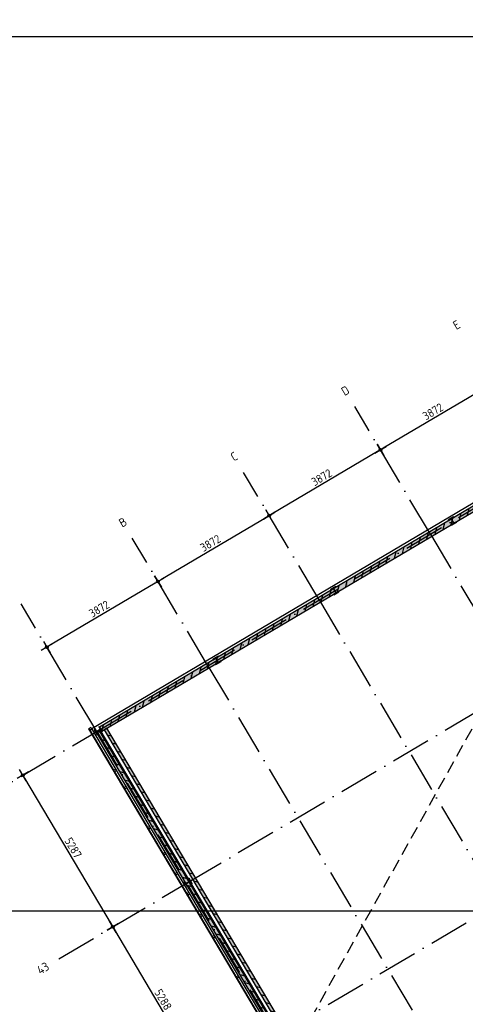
# Model space of a CAD drawing. Header units: millimetres. Extents: x 20872 to 297961, y -293704 to 213007.
# Tile 185 of 256: x 47256 to 60603, y 53544 to 83070. Entities that reach past the tile are written whole.
import ezdxf
from ezdxf.enums import TextEntityAlignment as Align
from ezdxf.xclip import XClip

# ---------------------------------------------------------------- set-up
doc = ezdxf.new("R2010")
doc.units = ezdxf.units.MM
doc.header["$LTSCALE"] = 100
doc.header["$XCLIPFRAME"] = 2
doc.linetypes.add('ACAD_ISO10W100', pattern=[18, 12, -3, 0, -3])
doc.linetypes.add('HIDDEN2', pattern=[0.1875, 0.125, -0.0625])
doc.layers.get('Defpoints').update_dxf_attribs({"color": 181})
for name, color, linetype in [('A--L$7--_stramien', 1, 'Continuous'), ('A--L20--_bovenbouw', 3, 'Continuous'), ('A--T$1A-afwerking', 8, 'Continuous'), ('A--T$7--_stramien', 7, 'Continuous'), ('BURO_lijnen_0.25', 2, 'Continuous'), ('HATCH', 8, 'Continuous'), ('WIDE', 8, 'Continuous'), ('XREFS', 9, 'Continuous')]:
    doc.layers.add(name, color=color, linetype=linetype)
doc.styles.add('BRON standaard', font='isocp.shx')
doc.styles.add('BURO maatvoering', font='isocp.shx')
doc.styles.add('JINX maatvoering', font='isocp.shx')
doc.dimstyles.new('JINX maatvoering 1-100', dxfattribs={"dimscale": 100, "dimtxt": 2.5, "dimasz": 1, "dimexe": 125, "dimexo": 0, "dimtad": 1, "dimdec": 0, "dimzin": 12, "dimdsep": 46, "dimtxsty": 'JINX maatvoering', "dimblk": 'BURO_maatvoeringssymbool_01', "dimcen": 2, "dimse1": 1, "dimse2": 1, "dimclrd": 1, "dimclrt": 7, "dimadec": 0, "dimazin": 0, "dimtfac": 1, "dimtdec": 0, "dimtix": 1, "dimtofl": 0, "dimtmove": 0, "dimatfit": 3, "dimldrblk": 'DOT', "dimfxl": 1, "dimtolj": 1, "dimtzin": 0, "dimarcsym": 0})

# ---------------------------------------------------------------- blocks, each defined once
blk = doc.blocks.new('Glasgevel alle verdiepingen')
for points in [[(34428, 60898), (34454, 60855), (34526, 60898), (34500, 60941)], [(35167, 59651), (35192, 59608), (35265, 59650), (35239, 59693)], [(35473, 59134), (35498, 59091), (35570, 59134), (35545, 59177)], [(36186, 57930), (36211, 57887), (36284, 57929), (36258, 57972)], [(36644, 57155), (36670, 57112), (36742, 57155), (36717, 57198)], [(37001, 56553), (37027, 56510), (37099, 56553), (37073, 56596)], [(37358, 55951), (37383, 55908), (37455, 55950), (37430, 55993)], [(37740, 55305), (37765, 55262), (37838, 55305), (37812, 55348)], [(38122, 54660), (38147, 54617), (38220, 54660), (38194, 54703)], [(38835, 53455), (38861, 53412), (38933, 53455), (38908, 53498)]]:
    blk.add_lwpolyline(points, close=True)
at = {"color": 1}
for points in [[(66730, 6374), (34441, 60906)], [(66739, 6379), (34450, 60911)]]:
    blk.add_lwpolyline(points, dxfattribs=at)
blk = doc.blocks.new('Glasgevel alleen 1e en 2e')
at = {"color": 1}
for points in [[(165114, 97000), (165114, -155), (70596, -155), (34441, 60906)], [(165104, 97000), (165104, -145), (70602, -145), (34450, 60911)]]:
    blk.add_lwpolyline(points, dxfattribs=at)
for points in [[(34428, 60898), (34454, 60855), (34526, 60898), (34500, 60941)], [(35167, 59651), (35192, 59608), (35265, 59650), (35239, 59693)], [(35473, 59134), (35498, 59091), (35570, 59134), (35545, 59177)], [(36186, 57930), (36211, 57887), (36284, 57929), (36258, 57972)], [(36644, 57155), (36670, 57112), (36742, 57155), (36717, 57198)], [(37001, 56553), (37027, 56510), (37099, 56553), (37073, 56596)], [(37358, 55951), (37383, 55908), (37455, 55950), (37430, 55993)], [(37740, 55305), (37765, 55262), (37838, 55305), (37812, 55348)], [(38122, 54660), (38147, 54617), (38220, 54660), (38194, 54703)], [(38835, 53455), (38861, 53412), (38933, 53455), (38908, 53498)]]:
    blk.add_lwpolyline(points, close=True)
blk = doc.blocks.new('*U391')
at = {"layer": 'HATCH'}
h = blk.add_hatch(dxfattribs=at)
h.set_pattern_fill('ANSI32', color=256, scale=0.5, style=0)
h.set_pattern_definition([(45, (0, -90), (-3.3676, 3.3676), []), (45, (2.245, -90), (-3.3676, 3.3676), [])])
edge = h.paths.add_edge_path()
edge.add_line((90, -180), (90, -166))
edge.add_line((90, -166), (19.25, -166))
edge.add_arc((19.25, -151), 15, 180, 270, ccw=False)
edge.add_line((4.25, -151), (4.25, -29))
edge.add_arc((19.25, -29), 15, 90, 180, ccw=False)
edge.add_line((19.25, -14), (90, -14))
edge.add_line((90, -14), (90, 0))
edge.add_line((90, 0), (-90, 0))
edge.add_line((-90, 0), (-90, -14))
edge.add_line((-90, -14), (-19.25, -14))
edge.add_arc((-19.25, -29), 15, 0, 90, ccw=False)
edge.add_line((-4.25, -29), (-4.25, -151))
edge.add_arc((-19.25, -151), 15, -90, 0, ccw=False)
edge.add_line((-19.25, -166), (-90, -166))
edge.add_line((-90, -166), (-90, -180))
edge.add_line((-90, -180), (90, -180))
at = {"color": 0, "linetype": 'ByBlock'}
blk.add_lwpolyline([(90, -180), (90, -166), (19.25, -166, -0.41421356), (4.25, -151), (4.25, -29, -0.41421356), (19.25, -14), (90, -14), (90, 0), (-90, 0), (-90, -14), (-19.25, -14, -0.41421356), (-4.25, -29), (-4.25, -151, -0.41421356), (-19.25, -166), (-90, -166), (-90, -180)], format="xyb", close=True, dxfattribs=at)
blk = doc.blocks.new('AL_stramlab_01_P03_BV')
at = {"color": 4, "linetype": 'Continuous', "lineweight": -2, "style": 'BRON standaard'}
blk.add_attdef('LABEL', text='', height=350, dxfattribs=at).set_placement((0, 0), align=Align.MIDDLE_CENTER)
blk = doc.blocks.new('AB2_D_DV_MV_maatvoeringssymbool_01')
at = {"color": 1}
for p, q in [((-2, 0), (2, 0)), ((0, -2), (0, 2))]:
    blk.add_line(p, q, dxfattribs=at)
blk.add_circle((0, 0), 0.4, dxfattribs=at)
blk = doc.blocks.new('*D214')
at = {"layer": 'A--T$7--_stramien', "color": 1, "lineweight": -2, "transparency": 16777216}
blk.add_line((32512, 59426), (35104, 55048), dxfattribs=at)
at = {"layer": 'Defpoints', "color": 0, "transparency": 16777216}
for p in [(30846, 58556), (35155, 54962), (33540, 54006)]:
    blk.add_point(p, dxfattribs=at)
at = {"layer": 'A--T$7--_stramien', "color": 1, "lineweight": -2, "transparency": 16777216, "xscale": 100, "yscale": 100, "zscale": 100}
for p, rotation in [((32461, 59512), 120.6301152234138), ((35155, 54962), 300.6301152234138)]:
    blk.add_blockref('AB2_D_DV_MV_maatvoeringssymbool_01', p, dxfattribs=dict(at, rotation=rotation))
at = {"layer": 'A--T$7--_stramien', "color": 7, "transparency": 16777216, "insert": (33969, 57333), "char_height": 250, "attachment_point": 5, "rotation": 300.6301, "style": 'JINX maatvoering'}
blk.add_mtext('\\A1;5287', dxfattribs=at)
blk = doc.blocks.new('_Dot')
at = {"color": 0, "linetype": 'ByBlock', "lineweight": -2}
blk.add_line((-0.5, 0), (-1, 0), dxfattribs=at)
at = {"color": 0, "linetype": 'ByBlock', "const_width": 0.5}
blk.add_lwpolyline([(-0.25, 0, 1), (0.25, 0, 1)], format="xyb", close=True, dxfattribs=at)
blk = doc.blocks.new('BURO_maatvoeringssymbool_01')
at = {"color": 1}
for p, q in [((-2, 0), (2, 0)), ((0, -2), (0, 2))]:
    blk.add_line(p, q, dxfattribs=at)
blk.add_circle((0, 0), 0.4, dxfattribs=at)
blk = doc.blocks.new('*D215')
at = {"layer": 'A--T$7--_stramien', "color": 1, "lineweight": -2, "transparency": 16777216}
blk.add_line((35206, 54876), (37798, 50498), dxfattribs=at)
at = {"layer": 'Defpoints', "color": 0, "transparency": 16777216}
for p in [(33540, 54006), (40060, 51721), (37849, 50412)]:
    blk.add_point(p, dxfattribs=at)
at = {"layer": 'A--T$7--_stramien', "color": 1, "lineweight": -2, "transparency": 16777216, "xscale": 100, "yscale": 100, "zscale": 100}
for p, rotation in [((35155, 54962), 120.6301152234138), ((37849, 50412), 300.6301152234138)]:
    blk.add_blockref('AB2_D_DV_MV_maatvoeringssymbool_01', p, dxfattribs=dict(at, rotation=rotation))
at = {"layer": 'A--T$7--_stramien', "color": 7, "transparency": 16777216, "insert": (36663, 52783), "char_height": 250, "attachment_point": 5, "rotation": 300.6301, "style": 'JINX maatvoering'}
blk.add_mtext('\\A1;5288', dxfattribs=at)
blk = doc.blocks.new('*D230')
at = {"layer": 'A--T$7--_stramien', "color": 1, "lineweight": -2, "transparency": 16777216}
blk.add_line((46417, 71188), (43257, 69317), dxfattribs=at)
at = {"layer": 'Defpoints', "color": 0, "transparency": 16777216}
for p in [(46230, 71701), (43171, 69267), (43394, 68891)]:
    blk.add_point(p, dxfattribs=at)
at = {"layer": 'A--T$7--_stramien', "color": 1, "lineweight": -2, "transparency": 16777216, "xscale": 100, "yscale": 100, "zscale": 100}
for p, rotation in [((46503, 71239), 30.63011522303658), ((43171, 69267), 210.6301152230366)]:
    blk.add_blockref('AB2_D_DV_MV_maatvoeringssymbool_01', p, dxfattribs=dict(at, rotation=rotation))
at = {"layer": 'A--T$7--_stramien', "color": 7, "transparency": 16777216, "insert": (44742, 70414), "char_height": 250, "attachment_point": 5, "rotation": 30.6301, "style": 'JINX maatvoering'}
blk.add_mtext('\\A1;3872', dxfattribs=at)
blk = doc.blocks.new('*D231')
at = {"layer": 'A--T$7--_stramien', "color": 1, "lineweight": -2, "transparency": 16777216}
blk.add_line((43085, 69216), (39926, 67345), dxfattribs=at)
at = {"layer": 'Defpoints', "color": 0, "transparency": 16777216}
for p in [(43394, 68891), (39840, 67294), (41336, 64767)]:
    blk.add_point(p, dxfattribs=at)
at = {"layer": 'A--T$7--_stramien', "color": 1, "lineweight": -2, "transparency": 16777216, "xscale": 100, "yscale": 100, "zscale": 100}
for p, rotation in [((43171, 69267), 30.63011522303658), ((39840, 67294), 210.6301152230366)]:
    blk.add_blockref('AB2_D_DV_MV_maatvoeringssymbool_01', p, dxfattribs=dict(at, rotation=rotation))
at = {"layer": 'A--T$7--_stramien', "color": 7, "transparency": 16777216, "insert": (41410, 68441), "char_height": 250, "attachment_point": 5, "rotation": 30.6301, "style": 'JINX maatvoering'}
blk.add_mtext('\\A1;3872', dxfattribs=at)
blk = doc.blocks.new('*D232')
at = {"layer": 'A--T$7--_stramien', "color": 1, "lineweight": -2, "transparency": 16777216}
blk.add_line((39754, 67243), (36594, 65372), dxfattribs=at)
at = {"layer": 'Defpoints', "color": 0, "transparency": 16777216}
for p in [(36508, 65321), (41336, 64767), (38004, 62794)]:
    blk.add_point(p, dxfattribs=at)
at = {"layer": 'A--T$7--_stramien', "color": 1, "lineweight": -2, "transparency": 16777216, "xscale": 100, "yscale": 100, "zscale": 100}
for p, rotation in [((39840, 67294), 30.63011522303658), ((36508, 65321), 210.6301152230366)]:
    blk.add_blockref('AB2_D_DV_MV_maatvoeringssymbool_01', p, dxfattribs=dict(at, rotation=rotation))
at = {"layer": 'A--T$7--_stramien', "color": 7, "transparency": 16777216, "insert": (38078, 66469), "char_height": 250, "attachment_point": 5, "rotation": 30.6301, "style": 'JINX maatvoering'}
blk.add_mtext('\\A1;3872', dxfattribs=at)
blk = doc.blocks.new('*D233')
at = {"layer": 'A--T$7--_stramien', "color": 1, "lineweight": -2, "transparency": 16777216}
blk.add_line((36422, 65270), (33262, 63399), dxfattribs=at)
at = {"layer": 'Defpoints', "color": 0, "transparency": 16777216}
for p in [(33176, 63348), (38004, 62794), (34672, 60821)]:
    blk.add_point(p, dxfattribs=at)
at = {"layer": 'A--T$7--_stramien', "color": 1, "lineweight": -2, "transparency": 16777216, "xscale": 100, "yscale": 100, "zscale": 100}
for p, rotation in [((36508, 65321), 30.63011522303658), ((33176, 63348), 210.6301152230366)]:
    blk.add_blockref('AB2_D_DV_MV_maatvoeringssymbool_01', p, dxfattribs=dict(at, rotation=rotation))
at = {"layer": 'A--T$7--_stramien', "color": 7, "transparency": 16777216, "insert": (34746, 64496), "char_height": 250, "attachment_point": 5, "rotation": 30.6301, "style": 'JINX maatvoering'}
blk.add_mtext('\\A1;3872', dxfattribs=at)
blk = doc.blocks.new('stramienlijnen_1')
at = {"layer": 'A--L$7--_stramien', "color": 1, "linetype": 'ACAD_ISO10W100', "lineweight": -3}
for p, q in [((34672, 60821), (51330.8, 70684.8)), ((44667.3, 66739.2), (42402, 70565)), ((41335.5, 64766.5), (39070.3, 68592.2)), ((44667.3, 66739.2), (73020.6, 18853.8)), ((38003.8, 62793.7), (35738.5, 66619.5)), ((37365.7, 56271.6), (54024.5, 66135.4)), ((41335.5, 64766.5), (69688.8, 16881.1)), ((34672, 60821), (32406.8, 64646.7)), ((38003.8, 62793.7), (66357.1, 14908.3)), ((40059.9, 51721.4), (56718.7, 61585.2)), ((30846.3, 58555.7), (34672, 60821)), ((34672, 60821), (63025.3, 12935.6)), ((33540, 54006.4), (37365.7, 56271.6))]:
    blk.add_line(p, q, dxfattribs=at)
at = {"layer": 'Defpoints'}
blk.add_lwpolyline([(34736.5, 60859.2), (70727.2, 75), (164884.5, 75), (164884.5, 96950), (130834.5, 96950), (130834.5, 22725), (79641, 22725), (51266.3, 70646.6)], dxfattribs=at)
at = {"layer": 'A--T$7--_stramien', "color": 7, "linetype": 'Continuous', "lineweight": -3}
ref = blk.add_blockref('AL_stramlab_01_P03_BV', (45451.6, 73014.4), dxfattribs=dict(at, xscale=75, yscale=75, zscale=75, rotation=30.63011522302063))
ref.add_attrib('LABEL', 'E', dxfattribs={"layer": '0', "color": 4, "linetype": 'Continuous', "lineweight": -2, "height": 262.5, "rotation": 30.63012, "style": 'BURO maatvoering'}).set_placement((45451.6, 73014.4), align=Align.MIDDLE_CENTER)
ref = blk.add_blockref('AL_stramlab_01_P03_BV', (42119.8, 71041.6), dxfattribs=dict(at, xscale=75, yscale=75, zscale=75, rotation=30.63011522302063))
ref.add_attrib('LABEL', 'D', dxfattribs={"layer": '0', "color": 4, "linetype": 'Continuous', "lineweight": -2, "height": 262.5, "rotation": 30.63012, "style": 'BURO maatvoering'}).set_placement((42119.8, 71041.6), align=Align.MIDDLE_CENTER)
ref = blk.add_blockref('AL_stramlab_01_P03_BV', (38788.1, 69068.9), dxfattribs=dict(at, xscale=75, yscale=75, zscale=75, rotation=30.63011522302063))
ref.add_attrib('LABEL', 'C', dxfattribs={"layer": '0', "color": 4, "linetype": 'Continuous', "lineweight": -2, "height": 262.5, "rotation": 30.63012, "style": 'BURO maatvoering'}).set_placement((38788.1, 69068.9), align=Align.MIDDLE_CENTER)
ref = blk.add_blockref('AL_stramlab_01_P03_BV', (35456.3, 67096.1), dxfattribs=dict(at, xscale=75, yscale=75, zscale=75, rotation=30.63011522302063))
ref.add_attrib('LABEL', 'B', dxfattribs={"layer": '0', "color": 4, "linetype": 'Continuous', "lineweight": -2, "height": 262.5, "rotation": 30.63012, "style": 'BURO maatvoering'}).set_placement((35456.3, 67096.1), align=Align.MIDDLE_CENTER)
ref = blk.add_blockref('AL_stramlab_01_P03_BV', (33063.3, 53724.2), dxfattribs=dict(at, xscale=75, yscale=75, zscale=75, rotation=30.63011522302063))
ref.add_attrib('LABEL', '43', dxfattribs={"layer": '0', "color": 4, "linetype": 'Continuous', "lineweight": -2, "height": 262.5, "rotation": 30.63012, "style": 'BURO maatvoering'}).set_placement((33063.3, 53724.2), align=Align.MIDDLE_CENTER)
at = {"layer": 'A--T$7--_stramien', "color": 7}
for base, p1, p2, angle, picture, middle in [((43171.4, 69266.5), (46230.1, 71700.8), (43394, 68890.7), 30.63012, '*D230', (44741.8, 70414.3)), ((39839.6, 67293.7), (43394, 68890.7), (41335.8, 64766.7), 30.63012, '*D231', (41409.9, 68441.5)), ((36507.7, 65320.8), (41335.8, 64766.7), (38003.9, 62793.8), 30.63012, '*D232', (38078.1, 66468.6)), ((33175.7, 63348), (38003.9, 62793.8), (34672, 60821), 30.63012, '*D233', (34746.2, 64495.8)), ((35154.6, 54962.3), (30846.3, 58555.7), (33540, 54006.3), 300.63012, '*D214', (33969.1, 57332.6)), ((37848.8, 50412.1), (33540, 54006.3), (40059.9, 51721.4), 300.63012, '*D215', (36663, 52782.8))]:
    dim = blk.add_linear_dim(base=base, p1=p1, p2=p2, angle=angle, dimstyle='JINX maatvoering 1-100', dxfattribs=at)
    dim.commit()
    dim.dimension.update_dxf_attribs({"geometry": picture, "text_midpoint": middle})
blk = doc.blocks.new('2015-11-16 111 tussenverdieping bestaand')
at = {"layer": 'A--L20--_bovenbouw', "linetype": 'Continuous', "lineweight": -3}
for points in [[(34758, 60952), (34829, 60832), (34893, 60869), (34979, 60920), (51096, 70464), (51182, 70514), (51259, 70560), (51188, 70681)], [(34655, 60800), (45424, 42612), (45544, 42683), (34776, 60871)], [(45693, 42826), (34979, 60920), (34893, 60869), (45658, 42689)]]:
    blk.add_hatch(color=60, dxfattribs=at).paths.add_polyline_path(points, flags=0)
h = blk.add_hatch(dxfattribs=at)
h.set_pattern_fill('_U', color=1, scale=200, angle=75.6301, style=0, pattern_type=0)
h.set_pattern_definition([(75.6301, (34829.2, 60831.82), (-193.7427, 49.6362), [])])
h.paths.add_polyline_path([(34758, 60952), (34829, 60832), (51259, 70560), (51188, 70681)], flags=0)
h = blk.add_hatch(dxfattribs=at)
h.set_pattern_fill('_U', color=1, scale=200, angle=-14.3699, style=0, pattern_type=0)
h.set_pattern_definition([(345.6301, (34655.1, 60799.62), (49.6362, 193.7427), [])])
h.paths.add_polyline_path([(34655, 60800), (45424, 42612), (45544, 42683), (34776, 60871)], flags=0)
h = blk.add_hatch(dxfattribs=at)
h.set_pattern_fill('_U', color=1, scale=200, angle=-14.3699, style=0, pattern_type=0)
h.set_pattern_definition([(345.6301, (34857.02, 60929.64), (49.6362, 193.7427), [])])
h.paths.add_polyline_path([(45693, 42826), (34979, 60920), (34893, 60869), (45658, 42689)], flags=0)
at = {"layer": 'A--L20--_bovenbouw', "color": 3, "linetype": 'Continuous', "lineweight": -3}
for p, q in [((51188, 70681), (34758, 60952)), ((34829, 60832), (51259, 70560)), ((34776, 60871), (34655, 60800)), ((34758, 60952), (34829, 60832)), ((45544, 42683), (34776, 60871)), ((34655, 60800), (45424, 42612))]:
    blk.add_line(p, q, dxfattribs=at)
at = {"layer": 'A--L20--_bovenbouw', "color": 2, "linetype": 'Continuous', "lineweight": -3}
for p, q in [((34979, 60920), (34893, 60869)), ((34893, 60869), (45658, 42689)), ((45693, 42826), (34979, 60920))]:
    blk.add_line(p, q, dxfattribs=at)
at = {"layer": 'A--T$1A-afwerking'}
blk.add_lwpolyline([(34528, 60913), (51335, 70864), (79685, 22985), (79832, 22901), (129485, 22901), (135915, 12040), (142978, 21914), (130697, 26120), (130675, 97040), (165047, 97015), (165047, 14419), (151364, 19026), (149622, 13150), (163567, 13081), (163475, 1501), (146518, 1360), (146659, 12909), (147031, 12909), (149075, 19828), (145372, 21100), (137265, 9763), (142974, 21), (142974, -73), (70633, -64)], close=True, dxfattribs=at)
at = {"layer": 'A--T$7--_stramien'}
blk.add_blockref('stramienlijnen_1', (0, 0), dxfattribs=at)
at = {"layer": 'BURO_lijnen_0.25'}
for name in ['Glasgevel alle verdiepingen', 'Glasgevel alleen 1e en 2e']:
    blk.add_blockref(name, (0, 0), dxfattribs=at)
at = {"layer": 'WIDE'}
for p, rotation in [((45286, 67210), 30.62951754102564), ((41758, 65122), 30.62951754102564), ((38230, 63033), 30.62951754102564), ((34793, 60892), 300.6295175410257), ((37487, 56343), 300.6295175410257)]:
    blk.add_blockref('*U391', p, dxfattribs=dict(at, rotation=rotation))

msp = doc.modelspace()

# ---------------------------------------------------------------- linework, layer by layer
at = {"color": 254, "linetype": 'HIDDEN2', "ltscale": 30, "true_color": 0xd6d6d6}
msp.add_line((51335, 44762), (66245, 71597), dxfattribs=at)
at = {"layer": 'Defpoints'}
msp.add_lwpolyline([(116766, 3849), (164491, -12477), (179860, -12477), (179860, -37617), (20872, -37617), (20872, 56343), (116766, 56343)], close=True, dxfattribs=at)

# ---------------------------------------------------------------- block references
at = {"layer": 'XREFS'}
ref = msp.add_blockref('2015-11-16 111 tussenverdieping bestaand', (14890, 903), dxfattribs=at)
XClip(ref).set_block_clipping_path([(26270.6420343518, 38249.6938797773), (70448.6961398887, 81655.1161930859)])

doc.saveas('drawing.dxf')
